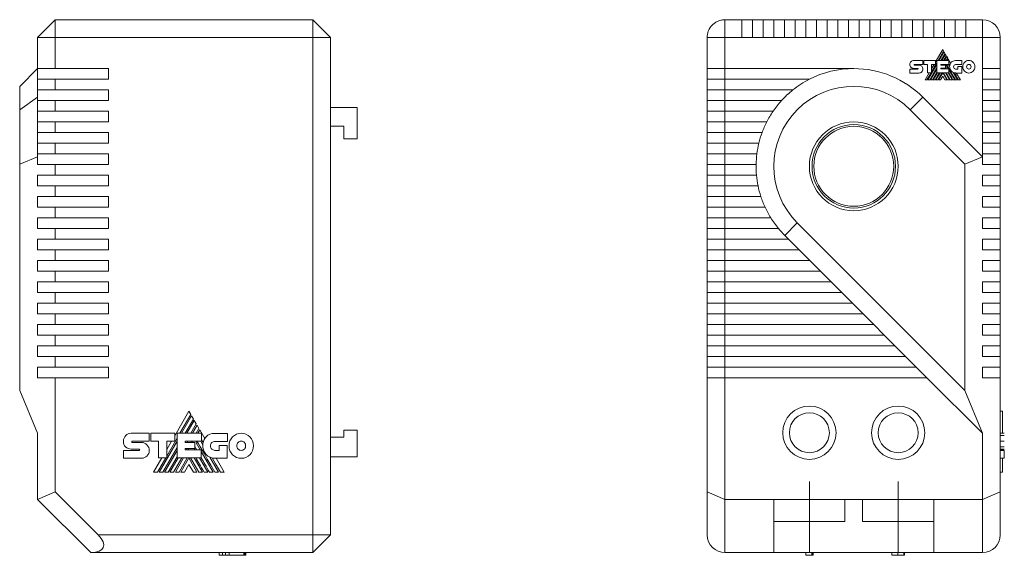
# Model space of a CAD drawing. Header units: millimetres. Extents: x 59 to 252, y 82 to 143.
# Tile 1 of 3: x 59 to 170, y 82 to 143. Entities that reach past the tile are written whole.
import ezdxf

# ---------------------------------------------------------------- set-up
doc = ezdxf.new("R2010")
doc.units = ezdxf.units.MM
doc.linetypes.add('CENTERX2', pattern=[20.32, 12.7, -2.54, 2.54, -2.54])
doc.linetypes.add('PHANTOM', pattern=[12.7, 6.35, -1.27, 1.27, -1.27, 1.27, -1.27])
doc.layers.add('___VS___', color=7, linetype='Continuous', lineweight=15)

msp = doc.modelspace()

# ---------------------------------------------------------------- linework, layer by layer
at = {"color": 7, "linetype": 'Continuous', "lineweight": 15}
for p, q in [((60.94, 140.77), (62.94, 142.77)), ((62.94, 142.77), (62.94, 140.77)), ((62.94, 142.77), (91.94, 142.77)), ((91.94, 142.77), (93.94, 140.77)), ((91.94, 140.77), (91.94, 142.77)), ((138.35, 142.77), (138.35, 140.77)), ((138.35, 142.77), (140.25, 142.77)), ((140.25, 142.77), (140.25, 140.77)), ((140.25, 142.77), (141.45, 142.77)), ((141.45, 142.77), (142.65, 142.77)), ((141.45, 140.77), (141.45, 142.77)), ((142.65, 142.77), (142.65, 140.77)), ((142.65, 142.77), (143.85, 142.77)), ((143.85, 142.77), (145.05, 142.77)), ((143.85, 140.77), (143.85, 142.77)), ((145.05, 142.77), (145.05, 140.77)), ((145.05, 142.77), (146.25, 142.77)), ((146.25, 142.77), (147.45, 142.77)), ((146.25, 140.77), (146.25, 142.77)), ((147.45, 142.77), (147.45, 140.77)), ((147.45, 142.77), (148.65, 142.77)), ((148.65, 142.77), (149.85, 142.77)), ((148.65, 140.77), (148.65, 142.77)), ((149.85, 142.77), (149.85, 140.77)), ((149.85, 142.77), (151.05, 142.77)), ((151.05, 142.77), (152.25, 142.77)), ((151.05, 140.77), (151.05, 142.77)), ((152.25, 142.77), (152.25, 140.77)), ((152.25, 142.77), (153.45, 142.77)), ((153.45, 140.77), (153.45, 142.77)), ((153.45, 142.77), (154.65, 142.77)), ((154.65, 142.77), (154.65, 140.77)), ((154.65, 142.77), (155.85, 142.77)), ((155.85, 140.77), (155.85, 142.77)), ((155.85, 142.77), (157.05, 142.77)), ((157.05, 142.77), (157.05, 140.77)), ((157.05, 142.77), (158.25, 142.77)), ((158.25, 140.77), (158.25, 142.77)), ((158.25, 142.77), (159.45, 142.77)), ((159.45, 142.77), (159.45, 140.77)), ((159.45, 142.77), (160.65, 142.77)), ((160.65, 142.77), (161.85, 142.77)), ((160.65, 140.77), (160.65, 142.77)), ((161.85, 142.77), (161.85, 140.77)), ((161.85, 142.77), (163.05, 142.77)), ((163.05, 140.77), (163.05, 142.77)), ((163.05, 142.77), (164.25, 142.77)), ((164.25, 142.77), (164.25, 140.77)), ((164.25, 142.77), (165.45, 142.77)), ((165.45, 142.77), (167.35, 142.77)), ((165.45, 140.77), (165.45, 142.77)), ((167.35, 140.77), (167.35, 142.77)), ((60.94, 140.77), (62.94, 140.77)), ((60.94, 137.27), (60.94, 140.77)), ((62.94, 140.77), (62.94, 137.27)), ((91.94, 140.77), (62.94, 140.77)), ((91.94, 140.77), (93.94, 140.77)), ((91.94, 84.77), (91.94, 140.77)), ((93.94, 140.77), (93.94, 84.77)), ((136.35, 137.27), (136.35, 140.77)), ((138.35, 140.77), (136.35, 140.77)), ((138.35, 140.77), (138.35, 137.27)), ((140.25, 140.77), (138.35, 140.77)), ((140.25, 140.77), (141.45, 140.77)), ((142.65, 140.77), (141.45, 140.77)), ((142.65, 140.77), (143.85, 140.77)), ((145.05, 140.77), (143.85, 140.77)), ((145.05, 140.77), (146.25, 140.77)), ((147.45, 140.77), (146.25, 140.77)), ((147.45, 140.77), (148.65, 140.77)), ((149.85, 140.77), (148.65, 140.77)), ((149.85, 140.77), (151.05, 140.77)), ((152.25, 140.77), (151.05, 140.77)), ((152.25, 140.77), (153.45, 140.77)), ((154.65, 140.77), (153.45, 140.77)), ((154.65, 140.77), (155.85, 140.77)), ((157.05, 140.77), (155.85, 140.77)), ((157.05, 140.77), (158.25, 140.77)), ((159.45, 140.77), (158.25, 140.77)), ((159.45, 140.77), (160.65, 140.77)), ((161.85, 140.77), (160.65, 140.77)), ((161.85, 140.77), (163.05, 140.77)), ((164.25, 140.77), (163.05, 140.77)), ((164.25, 140.77), (165.45, 140.77)), ((167.35, 140.77), (165.45, 140.77)), ((167.35, 137.27), (167.35, 140.77)), ((167.35, 140.77), (169.35, 140.77)), ((169.35, 140.77), (169.35, 137.27)), ((162.86, 139.43), (162.06, 138.04)), ((162.35, 138.18), (162.97, 139.24)), ((163.02, 139.16), (162.45, 138.18)), ((162.66, 138.18), (163.12, 138.98)), ((163.17, 138.9), (162.75, 138.18)), ((162.97, 139.24), (162.86, 139.43)), ((162.96, 138.18), (163.27, 138.72)), ((163.12, 138.98), (163.02, 139.16)), ((163.32, 138.64), (163.06, 138.18)), ((163.27, 138.72), (163.17, 138.9)), ((163.43, 138.45), (163.32, 138.64)), ((159.62, 138.18), (160.62, 138.18)), ((159.67, 137.73), (160.62, 137.73)), ((159.68, 137.66), (160.19, 137.66)), ((160.62, 138.18), (160.62, 137.73)), ((160.72, 137.73), (160.72, 138.18)), ((160.72, 138.18), (162.06, 138.18)), ((161.16, 137.73), (160.72, 137.73)), ((161.16, 136.79), (161.16, 137.73)), ((161.19, 135.99), (162.2, 137.74)), ((161.61, 136.9), (162.2, 137.9)), ((162.06, 137.74), (161.61, 137.74)), ((161.61, 136.79), (161.61, 137.74)), ((161.89, 137.74), (161.61, 137.27)), ((162.06, 138.18), (162.06, 137.74)), ((162.2, 136.79), (162.2, 138.18)), ((162.2, 138.18), (163.56, 138.18)), ((162.65, 137.73), (163.56, 137.73)), ((162.65, 137.73), (162.65, 137.66)), ((162.65, 137.66), (163.19, 137.66)), ((162.75, 137.66), (162.8, 137.73)), ((162.97, 137.66), (163.01, 137.73)), ((163.06, 137.66), (163.1, 137.73)), ((163.19, 137.66), (163.19, 137.32)), ((163.27, 138.18), (163.43, 138.45)), ((163.27, 137.65), (163.31, 137.73)), ((163.27, 137.65), (163.5, 137.25)), ((163.47, 138.37), (163.36, 138.18)), ((163.75, 137.88), (163.47, 138.37)), ((163.52, 137.73), (163.64, 137.52)), ((163.56, 138.18), (163.56, 137.73)), ((164.32, 138.17), (165.02, 138.17)), ((165.02, 137.72), (164.32, 137.72)), ((164.57, 137.22), (164.57, 137.49)), ((164.57, 137.49), (165.01, 137.49)), ((165.01, 137.49), (165.01, 136.77)), ((165.02, 138.17), (165.02, 137.72)), ((60.94, 137.27), (58.94, 135.27)), ((62.94, 137.27), (60.94, 137.27)), ((60.94, 137.27), (60.94, 136.07)), ((68.94, 137.27), (62.94, 137.27)), ((68.94, 137.27), (68.94, 136.07)), ((136.35, 137.27), (138.35, 137.27)), ((136.35, 137.27), (136.35, 136.07)), ((152.85, 137.27), (138.35, 137.27)), ((138.35, 137.27), (138.35, 136.07)), ((159.17, 137.22), (160.06, 137.22)), ((160.19, 136.77), (159.17, 136.77)), ((160.06, 137.29), (159.62, 137.29)), ((161.34, 136.79), (160.88, 135.99)), ((161.09, 135.99), (161.55, 136.79)), ((161.16, 136.79), (161.61, 136.79)), ((161.4, 135.99), (162.2, 137.38)), ((161.49, 135.99), (162.2, 137.21)), ((161.7, 135.99), (162.2, 136.85)), ((161.79, 135.99), (162.26, 136.79)), ((162, 135.99), (162.47, 136.79)), ((162.1, 135.99), (162.56, 136.79)), ((162.2, 136.79), (163.55, 136.79)), ((162.31, 135.99), (162.77, 136.79)), ((162.4, 135.99), (162.86, 136.79)), ((162.86, 136.42), (162.61, 135.99)), ((162.65, 137.32), (163.19, 137.32)), ((162.65, 137.32), (162.65, 137.25)), ((162.65, 137.25), (163.55, 137.25)), ((162.73, 137.25), (162.77, 137.32)), ((162.82, 137.25), (162.86, 137.32)), ((163.32, 135.99), (162.86, 136.79)), ((162.86, 136.42), (163.11, 135.99)), ((163.41, 135.99), (162.95, 136.79)), ((163.15, 137.32), (163.19, 137.25)), ((163.16, 136.79), (163.62, 135.99)), ((163.46, 136.79), (163.92, 135.99)), ((163.55, 136.79), (163.55, 137.25)), ((163.55, 137.16), (164.23, 135.99)), ((164.04, 136.83), (164.53, 135.99)), ((164.32, 137.22), (164.57, 137.22)), ((165.01, 136.77), (164.33, 136.77)), ((164.85, 135.99), (164.39, 136.77)), ((167.35, 137.27), (167.35, 136.07)), ((169.35, 137.27), (167.35, 137.27)), ((169.35, 137.27), (169.35, 136.07)), ((58.94, 132.64), (58.94, 135.27)), ((60.94, 134.87), (60.94, 136.07)), ((60.94, 136.07), (62.94, 136.07)), ((62.94, 136.07), (62.94, 134.87)), ((68.94, 136.07), (62.94, 136.07)), ((138.35, 136.07), (136.35, 136.07)), ((136.35, 134.87), (136.35, 136.07)), ((138.35, 136.07), (138.35, 134.87)), ((138.35, 136.07), (147.85, 136.07)), ((167.35, 134.87), (167.35, 136.07)), ((167.35, 136.07), (169.35, 136.07)), ((169.35, 136.07), (169.35, 134.87)), ((62.94, 134.87), (60.94, 134.87)), ((60.94, 134.87), (60.94, 133.67)), ((68.94, 134.87), (62.94, 134.87)), ((68.94, 134.87), (68.94, 133.67)), ((136.35, 134.87), (138.35, 134.87)), ((136.35, 134.87), (136.35, 133.67)), ((145.99, 134.87), (138.35, 134.87)), ((138.35, 134.87), (138.35, 133.67)), ((167.35, 134.87), (167.35, 133.67)), ((169.35, 134.87), (167.35, 134.87)), ((169.35, 134.87), (169.35, 133.67)), ((58.94, 132.64), (60.94, 134.05)), ((60.94, 132.47), (60.94, 133.67)), ((60.94, 133.67), (62.94, 133.67)), ((62.94, 133.67), (62.94, 132.47)), ((68.94, 133.67), (62.94, 133.67)), ((138.35, 133.67), (136.35, 133.67)), ((136.35, 132.47), (136.35, 133.67)), ((138.35, 133.67), (138.35, 132.47)), ((138.35, 133.67), (144.71, 133.67)), ((159.21, 132.64), (160.63, 134.05)), ((167.35, 127.33), (160.63, 134.05)), ((167.35, 132.47), (167.35, 133.67)), ((167.35, 133.67), (169.35, 133.67)), ((169.35, 133.67), (169.35, 132.47)), ((58.94, 126.5), (58.94, 132.64)), ((62.94, 132.47), (60.94, 132.47)), ((60.94, 132.47), (60.94, 131.27)), ((68.94, 132.47), (62.94, 132.47)), ((68.94, 132.47), (68.94, 131.27)), ((96.94, 132.87), (93.94, 132.87)), ((96.94, 132.87), (96.94, 129.37)), ((136.35, 132.47), (138.35, 132.47)), ((136.35, 132.47), (136.35, 131.27)), ((143.76, 132.47), (138.35, 132.47)), ((138.35, 132.47), (138.35, 131.27)), ((165.35, 126.5), (159.21, 132.64)), ((167.35, 132.47), (167.35, 131.27)), ((169.35, 132.47), (167.35, 132.47)), ((169.35, 132.47), (169.35, 131.27)), ((60.94, 130.07), (60.94, 131.27)), ((60.94, 131.27), (62.94, 131.27)), ((62.94, 131.27), (62.94, 130.07)), ((68.94, 131.27), (62.94, 131.27)), ((138.35, 131.27), (136.35, 131.27)), ((136.35, 130.07), (136.35, 131.27)), ((138.35, 131.27), (138.35, 130.07)), ((138.35, 131.27), (143.05, 131.27)), ((167.35, 130.07), (167.35, 131.27)), ((167.35, 131.27), (169.35, 131.27)), ((169.35, 131.27), (169.35, 130.07)), ((62.94, 130.07), (60.94, 130.07)), ((60.94, 130.07), (60.94, 128.87)), ((68.94, 130.07), (62.94, 130.07)), ((68.94, 130.07), (68.94, 128.87)), ((93.94, 130.77), (95.44, 130.77)), ((95.44, 130.77), (95.44, 129.37)), ((136.35, 130.07), (138.35, 130.07)), ((136.35, 130.07), (136.35, 128.87)), ((142.53, 130.07), (138.35, 130.07)), ((138.35, 130.07), (138.35, 128.87)), ((167.35, 130.07), (167.35, 128.87)), ((169.35, 130.07), (167.35, 130.07)), ((169.35, 130.07), (169.35, 128.87)), ((60.94, 127.67), (60.94, 128.87)), ((60.94, 128.87), (62.94, 128.87)), ((62.94, 128.87), (62.94, 127.67)), ((68.94, 128.87), (62.94, 128.87)), ((96.94, 129.37), (95.44, 129.37)), ((136.35, 127.67), (136.35, 128.87)), ((138.35, 128.87), (136.35, 128.87)), ((138.35, 128.87), (138.35, 127.67)), ((138.35, 128.87), (142.16, 128.87)), ((167.35, 127.67), (167.35, 128.87)), ((167.35, 128.87), (169.35, 128.87)), ((169.35, 128.87), (169.35, 127.67)), ((62.94, 127.67), (60.94, 127.67)), ((60.94, 127.33), (60.94, 127.67)), ((68.94, 127.67), (62.94, 127.67)), ((68.94, 127.67), (68.94, 126.47)), ((136.35, 127.67), (138.35, 127.67)), ((136.35, 127.67), (136.35, 126.47)), ((141.94, 127.67), (138.35, 127.67)), ((138.35, 127.67), (138.35, 126.47)), ((167.35, 127.33), (167.35, 127.67)), ((169.35, 127.67), (167.35, 127.67)), ((169.35, 127.67), (169.35, 126.47)), ((58.94, 126.5), (60.94, 127.33)), ((58.94, 126.5), (58.94, 101.04)), ((60.94, 127.33), (60.94, 126.47)), ((60.94, 126.47), (62.94, 126.47)), ((62.94, 126.47), (62.94, 125.27)), ((68.94, 126.47), (62.94, 126.47)), ((136.35, 125.27), (136.35, 126.47)), ((138.35, 126.47), (136.35, 126.47)), ((138.35, 126.47), (138.35, 125.27)), ((138.35, 126.47), (141.85, 126.47)), ((165.35, 126.5), (167.35, 127.33)), ((165.35, 126.5), (165.35, 101.04)), ((167.35, 127.33), (167.35, 126.47)), ((167.35, 126.47), (169.35, 126.47)), ((169.35, 126.47), (169.35, 125.27)), ((60.94, 125.27), (60.94, 124.07)), ((62.94, 125.27), (60.94, 125.27)), ((68.94, 125.27), (62.94, 125.27)), ((68.94, 125.27), (68.94, 124.07)), ((136.35, 125.27), (138.35, 125.27)), ((136.35, 125.27), (136.35, 124.07)), ((141.89, 125.27), (138.35, 125.27)), ((138.35, 125.27), (138.35, 124.07)), ((169.35, 125.27), (167.35, 125.27)), ((167.35, 125.27), (167.35, 124.07)), ((169.35, 125.27), (169.35, 124.07)), ((60.94, 124.07), (62.94, 124.07)), ((62.94, 124.07), (62.94, 122.87)), ((68.94, 124.07), (62.94, 124.07)), ((136.35, 122.87), (136.35, 124.07)), ((138.35, 124.07), (136.35, 124.07)), ((138.35, 124.07), (138.35, 122.87)), ((138.35, 124.07), (142.07, 124.07)), ((167.35, 124.07), (169.35, 124.07)), ((169.35, 124.07), (169.35, 122.87)), ((60.94, 122.87), (60.94, 121.67)), ((62.94, 122.87), (60.94, 122.87)), ((68.94, 122.87), (62.94, 122.87)), ((68.94, 122.87), (68.94, 121.67)), ((136.35, 122.87), (138.35, 122.87)), ((136.35, 122.87), (136.35, 121.67)), ((142.39, 122.87), (138.35, 122.87)), ((138.35, 122.87), (138.35, 121.67)), ((169.35, 122.87), (167.35, 122.87)), ((167.35, 122.87), (167.35, 121.67)), ((169.35, 122.87), (169.35, 121.67)), ((60.94, 121.67), (62.94, 121.67)), ((62.94, 121.67), (62.94, 120.47)), ((68.94, 121.67), (62.94, 121.67)), ((138.35, 121.67), (136.35, 121.67)), ((136.35, 120.47), (136.35, 121.67)), ((138.35, 121.67), (138.35, 120.47)), ((138.35, 121.67), (142.86, 121.67)), ((167.35, 121.67), (169.35, 121.67)), ((169.35, 121.67), (169.35, 120.47)), ((60.94, 120.47), (60.94, 119.27)), ((62.94, 120.47), (60.94, 120.47)), ((68.94, 120.47), (62.94, 120.47)), ((68.94, 120.47), (68.94, 119.27)), ((136.35, 120.47), (138.35, 120.47)), ((136.35, 120.47), (136.35, 119.27)), ((143.5, 120.47), (138.35, 120.47)), ((138.35, 120.47), (138.35, 119.27)), ((146.48, 119.91), (145.07, 118.49)), ((146.48, 119.91), (165.35, 101.04)), ((169.35, 120.47), (167.35, 120.47)), ((167.35, 120.47), (167.35, 119.27)), ((169.35, 120.47), (169.35, 119.27)), ((60.94, 119.27), (62.94, 119.27)), ((62.94, 119.27), (62.94, 118.07)), ((68.94, 119.27), (62.94, 119.27)), ((136.35, 118.07), (136.35, 119.27)), ((138.35, 119.27), (136.35, 119.27)), ((138.35, 119.27), (138.35, 118.07)), ((138.35, 119.27), (144.36, 119.27)), ((167.35, 119.27), (169.35, 119.27)), ((169.35, 119.27), (169.35, 118.07)), ((60.94, 118.07), (60.94, 116.87)), ((62.94, 118.07), (60.94, 118.07)), ((68.94, 118.07), (62.94, 118.07)), ((68.94, 118.07), (68.94, 116.87)), ((136.35, 118.07), (138.35, 118.07)), ((136.35, 118.07), (136.35, 116.87)), ((145.49, 118.07), (138.35, 118.07)), ((138.35, 118.07), (138.35, 116.87)), ((145.07, 118.49), (145.49, 118.07)), ((146.69, 116.87), (145.49, 118.07)), ((169.35, 118.07), (167.35, 118.07)), ((167.35, 118.07), (167.35, 116.87)), ((169.35, 118.07), (169.35, 116.87)), ((60.94, 116.87), (62.94, 116.87)), ((62.94, 116.87), (62.94, 115.67)), ((68.94, 116.87), (62.94, 116.87)), ((136.35, 115.67), (136.35, 116.87)), ((138.35, 116.87), (136.35, 116.87)), ((138.35, 116.87), (138.35, 115.67)), ((138.35, 116.87), (146.69, 116.87)), ((146.69, 116.87), (147.89, 115.67)), ((167.35, 116.87), (169.35, 116.87)), ((169.35, 116.87), (169.35, 115.67)), ((60.94, 115.67), (60.94, 114.47)), ((62.94, 115.67), (60.94, 115.67)), ((68.94, 115.67), (62.94, 115.67)), ((68.94, 115.67), (68.94, 114.47)), ((136.35, 115.67), (138.35, 115.67)), ((136.35, 115.67), (136.35, 114.47)), ((147.89, 115.67), (138.35, 115.67)), ((138.35, 115.67), (138.35, 114.47)), ((149.09, 114.47), (147.89, 115.67)), ((169.35, 115.67), (167.35, 115.67)), ((167.35, 115.67), (167.35, 114.47)), ((169.35, 115.67), (169.35, 114.47)), ((60.94, 114.47), (62.94, 114.47)), ((62.94, 114.47), (62.94, 113.27)), ((68.94, 114.47), (62.94, 114.47)), ((136.35, 113.27), (136.35, 114.47)), ((138.35, 114.47), (136.35, 114.47)), ((138.35, 114.47), (138.35, 113.27)), ((138.35, 114.47), (149.09, 114.47)), ((149.09, 114.47), (150.29, 113.27)), ((167.35, 114.47), (169.35, 114.47)), ((169.35, 114.47), (169.35, 113.27)), ((60.94, 113.27), (60.94, 112.07)), ((62.94, 113.27), (60.94, 113.27)), ((68.94, 113.27), (62.94, 113.27)), ((68.94, 113.27), (68.94, 112.07)), ((136.35, 113.27), (138.35, 113.27)), ((136.35, 113.27), (136.35, 112.07)), ((150.29, 113.27), (138.35, 113.27)), ((138.35, 113.27), (138.35, 112.07)), ((151.49, 112.07), (150.29, 113.27)), ((169.35, 113.27), (167.35, 113.27)), ((167.35, 113.27), (167.35, 112.07)), ((169.35, 113.27), (169.35, 112.07)), ((60.94, 112.07), (62.94, 112.07)), ((62.94, 112.07), (62.94, 110.87)), ((68.94, 112.07), (62.94, 112.07)), ((138.35, 112.07), (136.35, 112.07)), ((136.35, 110.87), (136.35, 112.07)), ((138.35, 112.07), (138.35, 110.87)), ((138.35, 112.07), (151.49, 112.07)), ((151.49, 112.07), (152.69, 110.87)), ((167.35, 112.07), (169.35, 112.07)), ((169.35, 112.07), (169.35, 110.87)), ((60.94, 110.87), (60.94, 109.67)), ((62.94, 110.87), (60.94, 110.87)), ((68.94, 110.87), (62.94, 110.87)), ((68.94, 110.87), (68.94, 109.67)), ((136.35, 110.87), (138.35, 110.87)), ((136.35, 110.87), (136.35, 109.67)), ((152.69, 110.87), (138.35, 110.87)), ((138.35, 110.87), (138.35, 109.67)), ((153.89, 109.67), (152.69, 110.87)), ((169.35, 110.87), (167.35, 110.87)), ((167.35, 110.87), (167.35, 109.67)), ((169.35, 110.87), (169.35, 109.67)), ((60.94, 109.67), (62.94, 109.67)), ((62.94, 109.67), (62.94, 108.47)), ((68.94, 109.67), (62.94, 109.67)), ((136.35, 108.47), (136.35, 109.67)), ((138.35, 109.67), (136.35, 109.67)), ((138.35, 109.67), (138.35, 108.47)), ((138.35, 109.67), (153.89, 109.67)), ((153.89, 109.67), (155.09, 108.47)), ((167.35, 109.67), (169.35, 109.67)), ((169.35, 109.67), (169.35, 108.47)), ((60.94, 108.47), (60.94, 107.27)), ((62.94, 108.47), (60.94, 108.47)), ((68.94, 108.47), (62.94, 108.47)), ((68.94, 108.47), (68.94, 107.27)), ((136.35, 108.47), (138.35, 108.47)), ((136.35, 108.47), (136.35, 107.27)), ((155.09, 108.47), (138.35, 108.47)), ((138.35, 108.47), (138.35, 107.27)), ((156.29, 107.27), (155.09, 108.47)), ((169.35, 108.47), (167.35, 108.47)), ((167.35, 108.47), (167.35, 107.27)), ((169.35, 108.47), (169.35, 107.27)), ((60.94, 107.27), (62.94, 107.27)), ((62.94, 107.27), (62.94, 106.07)), ((68.94, 107.27), (62.94, 107.27)), ((136.35, 106.07), (136.35, 107.27)), ((138.35, 107.27), (136.35, 107.27)), ((138.35, 107.27), (138.35, 106.07)), ((138.35, 107.27), (156.29, 107.27)), ((156.29, 107.27), (157.49, 106.07)), ((167.35, 107.27), (169.35, 107.27)), ((169.35, 107.27), (169.35, 106.07)), ((60.94, 106.07), (60.94, 104.87)), ((62.94, 106.07), (60.94, 106.07)), ((68.94, 106.07), (62.94, 106.07)), ((68.94, 106.07), (68.94, 104.87)), ((136.35, 106.07), (138.35, 106.07)), ((136.35, 106.07), (136.35, 104.87)), ((157.49, 106.07), (138.35, 106.07)), ((138.35, 106.07), (138.35, 104.87)), ((158.69, 104.87), (157.49, 106.07)), ((169.35, 106.07), (167.35, 106.07)), ((167.35, 106.07), (167.35, 104.87)), ((169.35, 106.07), (169.35, 104.87)), ((60.94, 104.87), (62.94, 104.87)), ((62.94, 104.87), (62.94, 103.67)), ((68.94, 104.87), (62.94, 104.87)), ((138.35, 104.87), (136.35, 104.87)), ((136.35, 103.67), (136.35, 104.87)), ((138.35, 104.87), (138.35, 103.67)), ((138.35, 104.87), (158.69, 104.87)), ((158.69, 104.87), (159.89, 103.67)), ((167.35, 104.87), (169.35, 104.87)), ((169.35, 104.87), (169.35, 103.67)), ((60.94, 103.67), (60.94, 102.47)), ((62.94, 103.67), (60.94, 103.67)), ((68.94, 103.67), (62.94, 103.67)), ((68.94, 103.67), (68.94, 102.47)), ((136.35, 103.67), (138.35, 103.67)), ((136.35, 103.67), (136.35, 102.47)), ((159.89, 103.67), (138.35, 103.67)), ((138.35, 103.67), (138.35, 102.47)), ((161.09, 102.47), (159.89, 103.67)), ((167.35, 103.67), (167.35, 102.47)), ((169.35, 103.67), (167.35, 103.67)), ((169.35, 103.67), (169.35, 102.47)), ((60.94, 102.47), (62.94, 102.47)), ((62.94, 102.47), (62.94, 89.6)), ((68.94, 102.47), (62.94, 102.47)), ((136.35, 89.6), (136.35, 102.47)), ((138.35, 102.47), (136.35, 102.47)), ((138.35, 102.47), (138.35, 88.77)), ((138.35, 102.47), (161.09, 102.47)), ((161.09, 102.47), (167.35, 96.22)), ((167.35, 102.47), (169.35, 102.47)), ((169.35, 102.47), (169.35, 89.6)), ((60.94, 96.22), (58.94, 101.04)), ((167.35, 96.22), (165.35, 101.04)), ((77.99, 98.71), (76.39, 95.93)), ((78.21, 98.34), (77.99, 98.71)), ((169.6, 98.71), (169.35, 98.71)), ((169.6, 98.71), (169.6, 96.22)), ((76.98, 96.21), (78.21, 98.34)), ((78.3, 98.17), (77.17, 96.21)), ((77.58, 96.21), (78.51, 97.81)), ((78.6, 97.65), (77.77, 96.21)), ((78.51, 97.81), (78.3, 98.17)), ((78.81, 97.29), (78.6, 97.65)), ((78.19, 96.21), (78.81, 97.29)), ((78.91, 97.12), (78.38, 96.21)), ((78.81, 96.21), (79.12, 96.75)), ((79.12, 96.75), (78.91, 97.12)), ((79.21, 96.6), (78.99, 96.21)), ((79.77, 95.62), (79.21, 96.6)), ((95.44, 95.77), (95.44, 96.57)), ((96.94, 96.57), (95.44, 96.57)), ((96.94, 96.57), (96.94, 93.57)), ((60.94, 88.77), (60.94, 96.22)), ((71.5, 96.22), (73.52, 96.22)), ((73.52, 96.22), (73.52, 95.32)), ((73.71, 95.32), (73.71, 96.22)), ((73.71, 96.22), (76.39, 96.22)), ((75.5, 93.65), (76.66, 95.66)), ((76.39, 96.22), (76.39, 95.33)), ((76.66, 93.44), (76.66, 96.21)), ((76.66, 96.21), (79.39, 96.21)), ((79.39, 96.21), (79.39, 95.31)), ((80.92, 96.2), (82.32, 96.2)), ((82.32, 96.2), (82.32, 95.3)), ((93.94, 95.77), (95.44, 95.77)), ((167.35, 88.77), (167.35, 96.22)), ((169.8, 96.22), (169.35, 96.22)), ((70.62, 95.32), (70.62, 95.32)), ((70.62, 93.4), (70.62, 94.29)), ((70.62, 94.29), (72.39, 94.29)), ((72.39, 94.44), (71.5, 94.44)), ((71.62, 95.32), (73.52, 95.32)), ((71.62, 95.18), (72.64, 95.18)), ((74.58, 95.32), (73.71, 95.32)), ((74.58, 93.44), (74.58, 95.32)), ((74.64, 91.84), (76.66, 95.33)), ((75.06, 91.84), (76.66, 94.61)), ((75.25, 91.84), (76.66, 94.28)), ((75.5, 93.44), (75.5, 95.33)), ((76.39, 95.33), (75.5, 95.33)), ((76.04, 95.33), (75.5, 94.39)), ((77.57, 95.31), (79.39, 95.31)), ((77.57, 95.31), (77.57, 95.17)), ((77.57, 95.17), (78.65, 95.17)), ((77.57, 94.49), (78.65, 94.49)), ((77.57, 94.49), (77.57, 94.35)), ((77.57, 94.35), (79.38, 94.35)), ((77.73, 94.35), (77.81, 94.49)), ((77.78, 95.17), (77.86, 95.31)), ((77.92, 94.35), (78, 94.49)), ((78.2, 95.17), (78.29, 95.31)), ((78.39, 95.17), (78.47, 95.31)), ((78.58, 94.49), (78.66, 94.35)), ((78.65, 95.17), (78.65, 94.49)), ((78.8, 95.15), (78.9, 95.31)), ((78.8, 95.15), (79.27, 94.35)), ((79.32, 95.31), (79.56, 94.9)), ((79.38, 93.44), (79.38, 94.35)), ((82.32, 95.3), (80.92, 95.3)), ((80.92, 94.29), (81.4, 94.29)), ((81.4, 94.83), (82.29, 94.83)), ((81.4, 94.29), (81.4, 94.83)), ((82.29, 94.83), (82.29, 93.4)), ((169.8, 95.32), (169.35, 95.32)), ((169.8, 94.44), (169.35, 94.44)), ((169.8, 94.29), (169.35, 94.29)), ((169.8, 95.32), (169.8, 95.32)), ((169.8, 93.4), (169.8, 94.29)), ((72.64, 93.4), (70.62, 93.4)), ((74.95, 93.44), (74.02, 91.84)), ((74.45, 91.84), (75.38, 93.44)), ((74.58, 93.44), (75.5, 93.44)), ((75.67, 91.84), (76.66, 93.56)), ((75.86, 91.84), (76.78, 93.44)), ((76.27, 91.84), (77.2, 93.44)), ((76.47, 91.84), (77.39, 93.44)), ((76.66, 93.44), (79.38, 93.44)), ((76.88, 91.84), (77.81, 93.44)), ((77.07, 91.84), (77.99, 93.43)), ((78.9, 91.84), (77.99, 93.43)), ((79.09, 91.84), (78.17, 93.44)), ((78.58, 93.44), (79.51, 91.84)), ((79.19, 93.44), (80.11, 91.84)), ((79.38, 94.17), (80.72, 91.84)), ((80.35, 93.52), (81.33, 91.84)), ((82.29, 93.4), (80.93, 93.4)), ((81.96, 91.84), (81.06, 93.4)), ((96.94, 93.57), (93.94, 93.57)), ((169.8, 93.4), (169.35, 93.4)), ((169.6, 93.4), (169.6, 91.84)), ((169.6, 93.4), (169.8, 93.4)), ((169.8, 93.39), (169.6, 93.39)), ((169.8, 93.4), (169.8, 93.4)), ((77.99, 92.7), (77.49, 91.84)), ((77.99, 92.7), (78.49, 91.84)), ((74.02, 91.84), (74.45, 91.84)), ((74.64, 91.84), (75.06, 91.84)), ((75.25, 91.84), (75.67, 91.84)), ((75.86, 91.84), (76.27, 91.84)), ((76.47, 91.84), (76.88, 91.84)), ((77.07, 91.84), (77.49, 91.84)), ((78.49, 91.84), (78.9, 91.84)), ((79.09, 91.84), (79.51, 91.84)), ((79.7, 91.84), (80.11, 91.84)), ((80.3, 91.84), (80.72, 91.84)), ((80.91, 91.84), (81.33, 91.84)), ((81.53, 91.84), (81.96, 91.84)), ((169.6, 91.84), (169.35, 91.84)), ((60.94, 88.77), (62.94, 89.6)), ((66.94, 82.77), (60.94, 88.77)), ((62.94, 89.6), (67.77, 84.77)), ((138.35, 88.77), (136.35, 89.6)), ((136.35, 84.77), (136.35, 89.6)), ((138.35, 88.77), (143.85, 88.77)), ((138.35, 88.77), (138.35, 82.77)), ((161.85, 88.77), (143.85, 88.77)), ((143.85, 88.77), (143.85, 82.77)), ((151.85, 86.27), (151.85, 88.77)), ((153.85, 88.77), (153.85, 86.27)), ((161.85, 88.77), (167.35, 88.77)), ((161.85, 82.77), (161.85, 88.77)), ((167.35, 88.77), (169.35, 89.6)), ((167.35, 82.77), (167.35, 88.77)), ((169.35, 89.6), (169.35, 84.77)), ((151.85, 86.27), (143.85, 86.27)), ((147.85, 86.27), (147.85, 82.77)), ((161.85, 86.27), (153.85, 86.27)), ((157.85, 86.27), (157.85, 82.77)), ((67.77, 84.77), (91.94, 84.77)), ((93.94, 84.77), (91.94, 84.77)), ((93.94, 84.77), (91.94, 82.77)), ((91.94, 82.77), (91.94, 84.77)), ((91.94, 82.77), (66.94, 82.77)), ((81.4, 82.47), (81.4, 82.77)), ((81.78, 82.47), (81.78, 82.77)), ((82.1, 82.47), (82.1, 82.77)), ((82.54, 82.47), (82.54, 82.77)), ((82.54, 82.47), (84.19, 82.47)), ((84.19, 82.47), (84.19, 82.77)), ((84.19, 82.47), (84.19, 82.77)), ((84.25, 82.47), (84.25, 82.77)), ((84.25, 82.47), (84.26, 82.47)), ((84.26, 82.47), (84.26, 82.77)), ((84.27, 82.47), (84.27, 82.77)), ((84.34, 82.47), (84.34, 82.77)), ((84.34, 82.47), (84.36, 82.47)), ((84.36, 82.47), (84.36, 82.77)), ((84.4, 82.47), (84.4, 82.77)), ((143.85, 82.77), (138.35, 82.77)), ((143.85, 82.77), (147.85, 82.77)), ((147.44, 82.47), (147.44, 82.77)), ((147.45, 82.47), (147.45, 82.77)), ((147.45, 82.47), (148.11, 82.47)), ((147.85, 82.77), (157.85, 82.77)), ((148.11, 82.47), (148.11, 82.77)), ((148.16, 82.47), (148.16, 82.77)), ((148.19, 82.47), (148.19, 82.77)), ((148.25, 82.47), (148.25, 82.77)), ((148.25, 82.47), (148.26, 82.47)), ((148.26, 82.47), (148.26, 82.77)), ((157.12, 82.47), (157.12, 82.77)), ((157.15, 82.47), (157.15, 82.77)), ((157.82, 82.47), (157.82, 82.77)), ((157.85, 82.77), (161.85, 82.77)), ((158.48, 82.47), (158.48, 82.77)), ((158.57, 82.47), (158.57, 82.77)), ((158.57, 82.47), (158.57, 82.77)), ((167.35, 82.77), (161.85, 82.77))]:
    msp.add_line(p, q, dxfattribs=at)
at = {"color": 8, "linetype": 'Continuous', "lineweight": 15}
for p, q in [((169.8, 95.95), (169.35, 95.95)), ((169.8, 95.32), (169.35, 95.32)), ((169.8, 94.69), (169.35, 94.69)), ((169.8, 94.42), (169.35, 94.42)), ((169.8, 94.36), (169.35, 94.36)), ((169.8, 94.31), (169.35, 94.31))]:
    msp.add_line(p, q, dxfattribs=at)
at = {"color": 7, "linetype": 'CENTERX2', "lineweight": 0}
for p, q in [((147.85, 84.27), (147.85, 90.77)), ((157.85, 84.27), (157.85, 90.77))]:
    msp.add_line(p, q, dxfattribs=at)
at = {"color": 7, "linetype": 'Continuous', "lineweight": 15, "flags": 128}
for points in [[(164.63, 135.99), (164.49, 136.24), (164.36, 136.46), (164.26, 136.63), (164.17, 136.79)], [(81.53, 91.84), (80.99, 92.78), (80.61, 93.43)]]:
    msp.add_lwpolyline(points, dxfattribs=at)
at = {"color": 7, "linetype": 'Continuous', "lineweight": 15}
for centre, radius in [((152.85, 126.27), 5), ((152.85, 126.27), 4.7), ((152.85, 126.27), 4.5), ((147.85, 96.27), 3), ((157.85, 96.27), 3), ((147.85, 96.27), 2.25), ((157.85, 96.27), 2.25)]:
    msp.add_circle(centre, radius, dxfattribs=at)
for centre, radius, start, end in [((167.35, 140.77), 2, 0, 90), ((164.33, 137.46), 0.688, 174.6401, 270), ((164.41, 137.49), 0.764, 149.0381, 166.8386), ((152.85, 126.27), 11, 90, 117.0123), ((152.85, 126.27), 11, 45, 90), ((152.85, 126.27), 9, 45, 225), ((152.85, 126.27), 11, 117.0123, 128.5727), ((152.85, 126.27), 11, 128.5727, 137.7221), ((152.85, 126.27), 11, 137.7221, 145.6923), ((152.85, 126.27), 11, 145.6923, 152.9643), ((152.85, 126.27), 11, 152.9643, 159.7905), ((152.85, 126.27), 11, 159.7905, 166.328), ((152.85, 126.27), 11, 166.328, 172.688), ((152.85, 126.27), 11, 172.688, 178.9582), ((152.85, 126.27), 11, 178.9582, 185.2159), ((152.85, 126.27), 11, 185.2159, 191.537), ((152.85, 126.27), 11, 191.537, 198.0045), ((152.85, 126.27), 11, 198.0045, 204.7199), ((152.85, 126.27), 11, 204.7199, 211.8214), ((152.85, 126.27), 11, 211.8214, 219.5212), ((152.85, 126.27), 11, 219.5212, 225), ((81.08, 94.84), 1.53, 149.0381, 166.8386), ((80.93, 94.77), 1.38, 174.6401, 270), ((138.35, 84.77), 2, 180, 270), ((167.35, 84.77), 2, 270, 0)]:
    msp.add_arc(centre, radius, start, end, dxfattribs=at)
msp.add_ellipse((64.94, 84.77), major_axis=(3.41, -1.41), ratio=0.414214, start_param=5.497787, end_param=7.068583, dxfattribs=at)
for points, knots in [([(136.35, 140.77), (136.35, 140.9), (136.36, 141.03), (136.41, 141.29), (136.45, 141.42), (136.6, 141.78), (136.75, 142), (137.03, 142.28), (137.13, 142.36), (137.35, 142.51), (137.46, 142.57), (137.7, 142.67), (137.83, 142.71), (138.09, 142.76), (138.22, 142.77), (138.35, 142.77)], [0, 0, 0, 0, 0.125, 0.125, 0.25, 0.25, 0.5, 0.5, 0.625, 0.625, 0.75, 0.75, 0.875, 0.875, 1, 1, 1, 1]), ([(81.4, 82.47), (81.4, 82.47), (81.4, 82.47), (81.42, 82.47), (81.45, 82.47), (81.49, 82.47), (81.55, 82.47), (81.61, 82.47), (81.69, 82.47), (81.75, 82.47), (81.78, 82.47)], [0, 0, 0, 0, 0.1334057, 0.260004, 0.3816247, 0.5004342, 0.6196426, 0.740836, 0.8669317, 1, 1, 1, 1]), ([(81.78, 82.47), (81.81, 82.47), (81.85, 82.47), (81.93, 82.47), (82.01, 82.47), (82.07, 82.47), (82.1, 82.47)], [0, 0, 0, 0, 0.245338, 0.491056, 0.741832, 1, 1, 1, 1]), ([(82.1, 82.47), (82.12, 82.47), (82.16, 82.47), (82.22, 82.47), (82.28, 82.47), (82.34, 82.47), (82.4, 82.47), (82.45, 82.47), (82.5, 82.47), (82.53, 82.47), (82.54, 82.47)], [0, 0, 0, 0, 0.135734, 0.265535, 0.392533, 0.516715, 0.638252, 0.759016, 0.878819, 1, 1, 1, 1]), ([(84.19, 82.47), (84.19, 82.47), (84.2, 82.47), (84.21, 82.47), (84.23, 82.47), (84.24, 82.47), (84.25, 82.47)], [0, 0, 0, 0, 0.273107, 0.518193, 0.74957, 1, 1, 1, 1]), ([(84.26, 82.47), (84.26, 82.47), (84.27, 82.47), (84.27, 82.47), (84.27, 82.47)], [0, 0, 0, 0, 0.437829, 1, 1, 1, 1]), ([(84.27, 82.47), (84.28, 82.47), (84.29, 82.47), (84.31, 82.47), (84.33, 82.47), (84.34, 82.47), (84.34, 82.47)], [0, 0, 0, 0, 0.239058, 0.472044, 0.727657, 1, 1, 1, 1]), ([(84.36, 82.47), (84.37, 82.47), (84.39, 82.47), (84.4, 82.47), (84.4, 82.47)], [0, 0, 0, 0, 0.36287, 1, 1, 1, 1]), ([(147.44, 82.47), (147.44, 82.47), (147.44, 82.47), (147.45, 82.47), (147.45, 82.47)], [0, 0, 0, 0, 0.5284853, 1, 1, 1, 1]), ([(148.11, 82.47), (148.12, 82.47), (148.13, 82.47), (148.16, 82.47), (148.16, 82.47)], [0, 0, 0, 0, 0.550465, 1, 1, 1, 1]), ([(148.16, 82.47), (148.17, 82.47), (148.18, 82.47), (148.19, 82.47), (148.19, 82.47)], [0, 0, 0, 0, 0.588273, 1, 1, 1, 1]), ([(148.19, 82.47), (148.21, 82.47), (148.23, 82.47), (148.24, 82.47), (148.25, 82.47)], [0, 0, 0, 0, 0.4883709, 1, 1, 1, 1]), ([(157.15, 82.47), (157.17, 82.47), (157.2, 82.47), (157.26, 82.47), (157.33, 82.47), (157.42, 82.47), (157.51, 82.47), (157.61, 82.47), (157.71, 82.47), (157.78, 82.47), (157.82, 82.47)], [0, 0, 0, 0, 0.125315, 0.248989, 0.37417, 0.502439, 0.630535, 0.754762, 0.876255, 1, 1, 1, 1]), ([(157.82, 82.47), (157.86, 82.47), (157.93, 82.47), (158.03, 82.47), (158.12, 82.47), (158.21, 82.47), (158.29, 82.47), (158.36, 82.47), (158.43, 82.47), (158.46, 82.47), (158.48, 82.47)], [0, 0, 0, 0, 0.1334057, 0.260004, 0.3816247, 0.5004342, 0.6196426, 0.740836, 0.8669317, 1, 1, 1, 1]), ([(158.48, 82.47), (158.5, 82.47), (158.52, 82.47), (158.55, 82.47), (158.57, 82.47), (158.57, 82.47), (158.57, 82.47)], [0, 0, 0, 0, 0.245338, 0.491056, 0.741832, 1, 1, 1, 1])]:
    msp.add_open_spline(points, degree=3, knots=knots, dxfattribs=at)
for points in [[(159.17, 137.73), (159.17, 137.86), (159.22, 137.97), (159.3, 138.05)], [(159.29, 137.42), (159.22, 137.49), (159.17, 137.6), (159.17, 137.73)], [(159.3, 138.05), (159.38, 138.13), (159.49, 138.18), (159.62, 138.18)], [(159.66, 137.72), (159.65, 137.72), (159.65, 137.71), (159.65, 137.7)], [(159.65, 137.7), (159.65, 137.69), (159.65, 137.68), (159.66, 137.67)], [(159.67, 137.73), (159.67, 137.73), (159.66, 137.73), (159.66, 137.72)], [(159.66, 137.67), (159.66, 137.67), (159.67, 137.66), (159.68, 137.66)], [(160.19, 137.66), (160.31, 137.66), (160.42, 137.61), (160.5, 137.53)], [(160.5, 137.53), (160.58, 137.44), (160.63, 137.33), (160.63, 137.2)], [(164.32, 135.99), (163.68, 137.1), (163.35, 137.68), (163.32, 137.73)], [(163.66, 137.67), (163.62, 137.73), (163.59, 137.79), (163.56, 137.84)], [(163.64, 137.52), (163.65, 137.57), (163.65, 137.62), (163.66, 137.67)], [(163.75, 137.88), (163.77, 137.92), (163.8, 137.95), (163.83, 137.98)], [(163.83, 137.98), (163.94, 138.1), (164.11, 138.17), (164.32, 138.17)], [(164.15, 137.65), (164.11, 137.61), (164.08, 137.54), (164.08, 137.47)], [(164.08, 137.47), (164.08, 137.4), (164.11, 137.34), (164.15, 137.29)], [(164.32, 137.72), (164.26, 137.72), (164.2, 137.7), (164.15, 137.65)], [(165.12, 137.47), (165.12, 137.67), (165.2, 137.84), (165.32, 137.97)], [(165.32, 136.98), (165.2, 137.1), (165.12, 137.28), (165.12, 137.47)], [(165.32, 137.97), (165.45, 138.1), (165.62, 138.18), (165.81, 138.18)], [(165.63, 137.66), (165.59, 137.61), (165.56, 137.54), (165.56, 137.47)], [(165.56, 137.47), (165.56, 137.4), (165.59, 137.34), (165.63, 137.29)], [(165.81, 137.73), (165.74, 137.73), (165.68, 137.7), (165.63, 137.66)], [(165.81, 138.18), (166, 138.18), (166.17, 138.1), (166.29, 137.97)], [(165.98, 137.66), (165.94, 137.7), (165.88, 137.73), (165.81, 137.73)], [(166.06, 137.47), (166.06, 137.54), (166.03, 137.61), (165.98, 137.66)], [(165.98, 137.29), (166.03, 137.34), (166.06, 137.4), (166.06, 137.47)], [(166.29, 137.97), (166.42, 137.84), (166.49, 137.67), (166.49, 137.47)], [(166.49, 137.47), (166.49, 137.28), (166.42, 137.1), (166.29, 136.98)], [(159.62, 137.29), (159.49, 137.3), (159.37, 137.34), (159.29, 137.42)], [(160.08, 137.28), (160.07, 137.29), (160.07, 137.29), (160.06, 137.29)], [(160.06, 137.22), (160.07, 137.22), (160.08, 137.22), (160.08, 137.23)], [(160.09, 137.25), (160.09, 137.26), (160.09, 137.27), (160.08, 137.28)], [(160.08, 137.23), (160.09, 137.23), (160.09, 137.24), (160.09, 137.25)], [(160.5, 136.9), (160.42, 136.82), (160.31, 136.77), (160.19, 136.77)], [(160.63, 137.2), (160.63, 137.08), (160.58, 136.97), (160.5, 136.9)], [(163.29, 137.25), (163.25, 137.33), (163.22, 137.38), (163.19, 137.42)], [(163.71, 135.99), (163.52, 136.33), (163.37, 136.6), (163.25, 136.79)], [(164.02, 135.99), (163.83, 136.31), (163.68, 136.58), (163.55, 136.8)], [(164.15, 137.29), (164.2, 137.25), (164.26, 137.22), (164.32, 137.22)], [(165.81, 136.77), (165.62, 136.77), (165.45, 136.85), (165.32, 136.98)], [(165.63, 137.29), (165.68, 137.24), (165.74, 137.21), (165.81, 137.21)], [(165.81, 137.21), (165.88, 137.21), (165.94, 137.24), (165.98, 137.29)], [(166.29, 136.98), (166.17, 136.85), (166, 136.77), (165.81, 136.77)], [(70.62, 95.32), (70.62, 95.56), (70.72, 95.79), (70.88, 95.95)], [(70.88, 95.95), (71.04, 96.12), (71.26, 96.22), (71.5, 96.22)], [(79.59, 95.19), (79.51, 95.32), (79.45, 95.44), (79.39, 95.54)], [(79.77, 95.62), (79.82, 95.7), (79.87, 95.76), (79.93, 95.82)], [(79.93, 95.82), (80.16, 96.06), (80.49, 96.2), (80.92, 96.2)], [(82.51, 94.8), (82.51, 95.19), (82.66, 95.54), (82.91, 95.8)], [(82.91, 95.8), (83.16, 96.05), (83.5, 96.21), (83.88, 96.21)], [(83.88, 96.21), (84.26, 96.21), (84.6, 96.05), (84.85, 95.8)], [(84.85, 95.8), (85.1, 95.54), (85.26, 95.19), (85.26, 94.8)], [(70.85, 94.69), (70.7, 94.84), (70.61, 95.04), (70.62, 95.32)], [(71.5, 94.44), (71.25, 94.45), (71.01, 94.53), (70.85, 94.69)], [(71.58, 95.3), (71.57, 95.29), (71.56, 95.27), (71.56, 95.24)], [(71.56, 95.24), (71.56, 95.23), (71.57, 95.21), (71.58, 95.2)], [(71.62, 95.32), (71.6, 95.32), (71.59, 95.31), (71.58, 95.3)], [(71.58, 95.2), (71.59, 95.19), (71.61, 95.18), (71.62, 95.18)], [(72.43, 94.42), (72.42, 94.43), (72.4, 94.44), (72.39, 94.44)], [(72.39, 94.29), (72.41, 94.29), (72.42, 94.3), (72.43, 94.31)], [(72.45, 94.36), (72.45, 94.38), (72.44, 94.4), (72.43, 94.42)], [(72.43, 94.31), (72.44, 94.32), (72.45, 94.34), (72.45, 94.36)], [(72.64, 95.18), (72.89, 95.18), (73.11, 95.08), (73.27, 94.91)], [(73.27, 94.91), (73.43, 94.74), (73.53, 94.51), (73.53, 94.26)], [(73.53, 94.26), (73.53, 94.01), (73.43, 93.8), (73.27, 93.65)], [(78.85, 94.35), (78.77, 94.5), (78.7, 94.62), (78.65, 94.7)], [(80.91, 91.84), (79.63, 94.05), (78.96, 95.21), (78.9, 95.31)], [(79.56, 94.9), (79.56, 95), (79.57, 95.09), (79.59, 95.19)], [(80.57, 95.16), (80.48, 95.07), (80.43, 94.94), (80.43, 94.8)], [(80.43, 94.8), (80.43, 94.66), (80.48, 94.53), (80.57, 94.44)], [(80.92, 95.3), (80.78, 95.3), (80.66, 95.25), (80.57, 95.16)], [(80.57, 94.44), (80.66, 94.35), (80.78, 94.29), (80.92, 94.29)], [(82.91, 93.8), (82.66, 94.06), (82.51, 94.41), (82.51, 94.8)], [(83.53, 95.17), (83.44, 95.07), (83.38, 94.94), (83.38, 94.8)], [(83.38, 94.8), (83.38, 94.66), (83.44, 94.53), (83.53, 94.43)], [(83.88, 95.32), (83.74, 95.32), (83.62, 95.26), (83.53, 95.17)], [(83.53, 94.43), (83.62, 94.34), (83.74, 94.28), (83.88, 94.28)], [(84.24, 95.17), (84.15, 95.26), (84.02, 95.32), (83.88, 95.32)], [(83.88, 94.28), (84.02, 94.28), (84.15, 94.34), (84.24, 94.43)], [(84.38, 94.8), (84.38, 94.94), (84.33, 95.07), (84.24, 95.17)], [(84.24, 94.43), (84.33, 94.53), (84.38, 94.66), (84.38, 94.8)], [(85.26, 94.8), (85.26, 94.41), (85.1, 94.06), (84.85, 93.8)], [(73.27, 93.65), (73.11, 93.5), (72.89, 93.4), (72.64, 93.4)], [(79.7, 91.84), (79.31, 92.51), (79, 93.05), (78.77, 93.44)], [(80.3, 91.84), (79.94, 92.48), (79.63, 93.01), (79.38, 93.44)], [(83.88, 93.39), (83.5, 93.39), (83.16, 93.55), (82.91, 93.8)], [(84.85, 93.8), (84.61, 93.55), (84.26, 93.39), (83.88, 93.39)]]:
    msp.add_open_spline(points, degree=3, dxfattribs=at)
at = {"layer": '___VS___', "linetype": 'PHANTOM'}
for p, q in [((159.17, 137.22), (159.17, 136.77)), ((160.88, 135.99), (161.09, 135.99)), ((161.19, 135.99), (161.4, 135.99)), ((161.49, 135.99), (161.7, 135.99)), ((161.79, 135.99), (162, 135.99)), ((162.1, 135.99), (162.31, 135.99)), ((162.4, 135.99), (162.61, 135.99)), ((163.11, 135.99), (163.32, 135.99)), ((163.41, 135.99), (163.62, 135.99)), ((163.71, 135.99), (163.92, 135.99)), ((164.02, 135.99), (164.23, 135.99)), ((164.32, 135.99), (164.53, 135.99)), ((164.63, 135.99), (164.85, 135.99))]:
    msp.add_line(p, q, dxfattribs=at)

doc.saveas('drawing.dxf')
